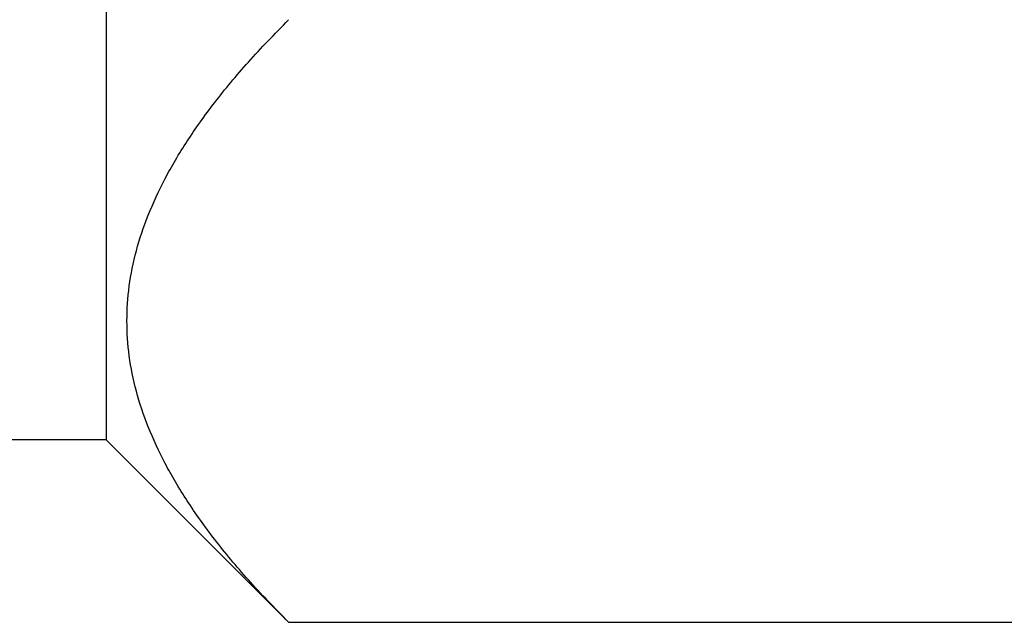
# Model space of a CAD drawing. Extents: x 1 to 669, y 0 to 417.
# Tile 197 of 256: x 320.62 to 320.855, y 264.89 to 265.035. Entities that reach past the tile are written whole.
import ezdxf

# ---------------------------------------------------------------- set-up
doc = ezdxf.new("R2010")
doc.units = 0
doc.header["$LTSCALE"] = 12
doc.header["$MEASUREMENT"] = 0
doc.layers.add('X', color=1, linetype='CONTINUOUS')

msp = doc.modelspace()

# ---------------------------------------------------------------- linework, layer by layer
at = {"layer": 'X'}
for p, q in [((320.64026, 265.05646), (320.64026, 264.93396)), ((320.64026, 264.93396), (320.54791, 264.93396)), ((320.64026, 264.93396), (320.68394, 264.89029)), ((320.68394, 264.89029), (321.84659, 264.89029))]:
    msp.add_line(p, q, dxfattribs=at)
msp.add_rational_spline([(320.68394, 264.89029), (320.61177, 264.96246), (320.68394, 265.03463)], [3.30333247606, 3.81435978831, 3.303332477], degree=2, dxfattribs=at)

doc.saveas('drawing.dxf')
